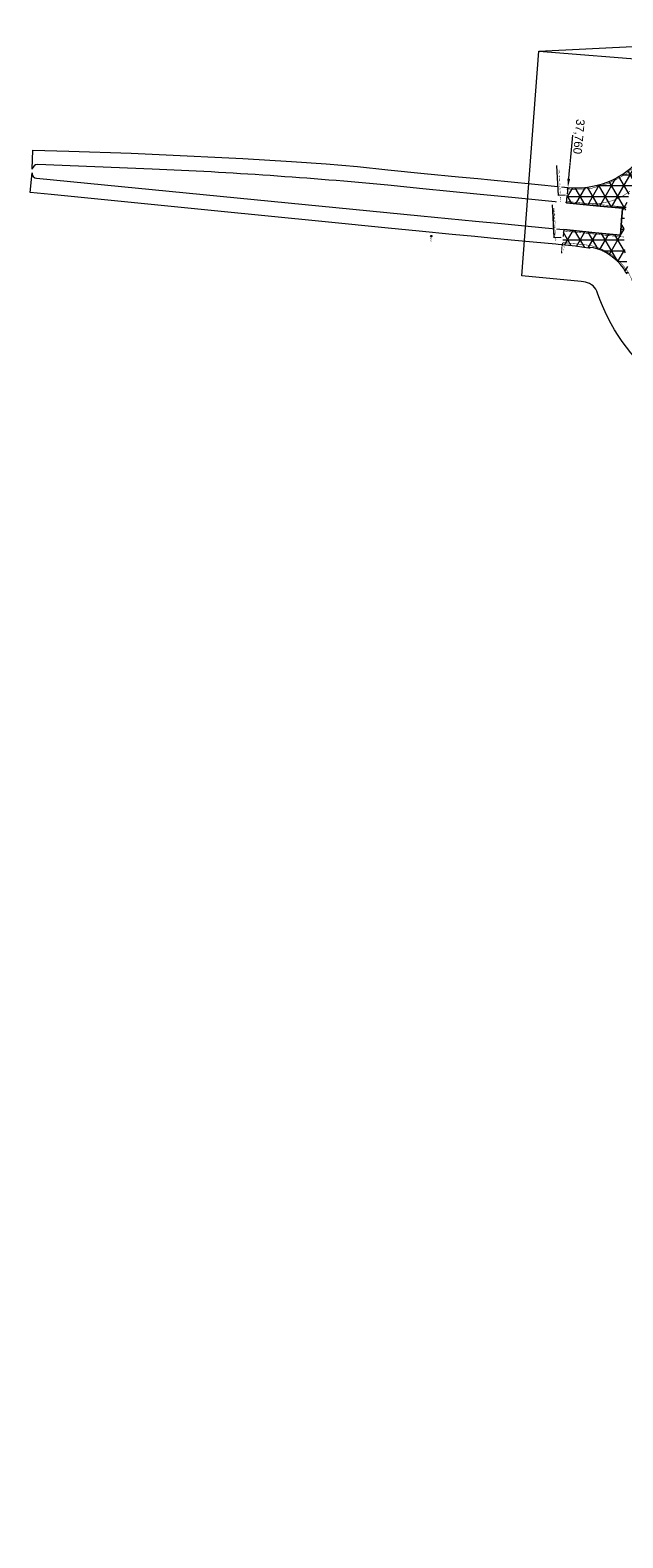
# Model space of a CAD drawing. Header units: metres. Extents: x 0 to 178216, y 0 to 407261.
# Tile 44 of 126: x 177024 to 177197, y 388428 to 388869. Entities that reach past the tile are written whole.
import ezdxf
from ezdxf import colors
from ezdxf.entities.mleader import LeaderData, LeaderLine
from ezdxf.enums import TextEntityAlignment as Align
from ezdxf.math import Vec2, Vec3

# ---------------------------------------------------------------- set-up
doc = ezdxf.new("R2010")
doc.units = ezdxf.units.M
doc.linetypes.add('VW-3-3_STREEP', pattern=[6, 3, -3])
doc.linetypes.add('XX-HIDDEN', pattern=[4, 2, -2])
doc.layers.get('0').update_dxf_attribs({"lineweight": 18})
for name, color, linetype, lineweight in [('B-WE-IE-MEUBILAIR_WEGMEUBILAIR-S', 8, 'Continuous', 18), ('B-WE-VH-VERHARDING_KANTVERHARDING-G', 50, 'Continuous', 18), ('Label_Puntobject', 8, 'Continuous', 18), ('N-WE-VH-MATERIAALGRENS-G', 7, 'XX-HIDDEN', 18), ('N-WE-VH-MATERIAALGRENS-G_1-200', 7, 'XX-HIDDEN', 18), ('N-WE-VH-VERHARDING_ASFALT-WEGVAK_2_ROTONDE', 7, 'Continuous', 18), ('N-WE-VW-MARKERING_LANGS_STREEP_33-G', 7, 'VW-3-3_STREEP', 18), ('N-WE-VW-MARKERING_LANGS_STREEP_33-G_1-200', 7, 'VW-3-3_STREEP', 18), ('N-WE-VW-MARKERING_LANGS_STREEP_DOORGETROKKEN_3X015-G', 7, 'Continuous', 18), ('X-XX-AL-HOOGTELABEL-T18', 10, 'Continuous', 18), ('X-XX-AL-WERKGRENS-G_OVERZICHTSKAART', 7, 'XX-WERKGRENS', 18)]:
    doc.layers.add(name, color=color, linetype=linetype, lineweight=lineweight)
doc.layers.add('X-XX-AL-HULPLIJN-G', color=210, linetype='Continuous', lineweight=18, plot=False)
doc.styles.add('Futurabook1-1000', font='LT.TTF', dxfattribs={"height": 2.5})
doc.linetypes.add('XX-WERKGRENS', pattern='A,0,[137,NLCS.SHX,S=0.1,R=0,X=-1.1,Y=-1.35],-6', length=6)

# ---------------------------------------------------------------- blocks, each defined once
blk = doc.blocks.new('SIE-WEG_PAAL_ALGEMEEN_TYPE_02-SO')
at = {"ltscale": 0.5}
h = blk.add_hatch(color=256, dxfattribs=at)
h.paths.add_polyline_path([(0, 0), (0.1875, 0, 0.41421356), (0, 0.1875)])
h.paths.add_polyline_path([(0, -0.1875), (0, 0), (-0.1875, 0, 0.41421356)])
for p, q in [((-0.1875, 0), (0.1875, 0)), ((0, -0.1875), (0, 0.1875))]:
    blk.add_line(p, q, dxfattribs=at)
blk.add_circle((0, 0), 0.1875, dxfattribs=at)

msp = doc.modelspace()

# ---------------------------------------------------------------- hatches: boundary and pattern name
at = {"layer": 'N-WE-VH-VERHARDING_ASFALT-WEGVAK_2_ROTONDE', "transparency": 33554687}
h = msp.add_hatch(dxfattribs=at)
h.set_pattern_fill('NET3', color=256)
h.paths.add_polyline_path([(177179.5422, 388810.337), (177179.094, 388805.8471), (177182.992, 388805.458), (177185.405, 388805.087), (177186.885, 388804.956), (177187.123, 388804.893), (177187.057, 388805.118), (177188.281, 388804.985), (177189.594, 388804.657), (177190.775, 388804.197), (177191.893, 388803.628), (177192.892, 388802.973), (177194.226, 388802.014), (177195.236, 388801.115), (177196.163, 388800.161), (177196.999, 388799.09), (177197.637, 388798.008), (177198.119, 388797.376), (177198.47, 388797.749), (177198.162, 388800.217), (177197.735, 388802.318), (177197.446, 388804.368), (177197.426, 388804.555), (177197.256, 388805.848), (177197.161, 388807.278), (177197.146, 388808.163), (177197.133, 388809.793), (177197.188, 388811.42), (177197.29, 388813), (177197.329, 388813.6), (177197.57, 388815.407), (177197.786, 388816.867), (177198.016, 388818.17), (177198.405, 388819.826), (177198.542, 388820.188), (177198.936, 388821.576), (177200.432, 388826.153), (177201.327, 388828.238), (177202.545, 388830.722), (177202.571, 388831.862), (177201.513, 388830.679), (177200.444, 388829.551), (177199.121, 388828.278), (177197.99, 388827.399), (177196.797, 388826.529), (177195.595, 388825.81), (177194.642, 388825.293), (177193.506, 388824.706), (177192.263, 388824.232), (177190.894, 388823.755), (177189.35, 388823.286), (177187.975, 388822.993), (177186.498, 388822.731), (177184.971, 388822.568), (177183.341, 388822.554), (177181.772, 388822.589), (177180.7745, 388822.6815), (177180.3185, 388818.1135), (177189.107, 388817.254), (177196.712, 388816.555), (177196.627, 388815.132), (177196.404, 388813.268), (177196.389, 388813.052), (177196.282, 388811.442), (177196.246, 388810.19), (177196.174, 388808.668), (177191.873, 388809.109), (177187.769, 388809.522), (177182.39, 388810.065)])

# ---------------------------------------------------------------- linework, layer by layer
at = {"layer": 'B-WE-VH-VERHARDING_KANTVERHARDING-G', "ltscale": 0.2, "flags": 128}
for points in [[(177180.7745, 388822.6815), (177181.772, 388822.589), (177183.341, 388822.554), (177184.971, 388822.568), (177186.498, 388822.731), (177187.975, 388822.993), (177189.35, 388823.286), (177190.894, 388823.755), (177192.263, 388824.232), (177193.506, 388824.706), (177194.642, 388825.293), (177195.595, 388825.81), (177196.797, 388826.529), (177197.99, 388827.399), (177199.121, 388828.278), (177200.444, 388829.551), (177201.513, 388830.679), (177202.571, 388831.862)], [(177180.7745, 388822.6815), (177181.772, 388822.589), (177183.341, 388822.554), (177184.971, 388822.568), (177186.498, 388822.731), (177187.975, 388822.993), (177189.35, 388823.286), (177190.894, 388823.755), (177192.263, 388824.232), (177193.506, 388824.706), (177194.642, 388825.293), (177195.595, 388825.81), (177196.797, 388826.529), (177197.99, 388827.399), (177199.121, 388828.278), (177200.444, 388829.551), (177201.513, 388830.679), (177202.571, 388831.862)], [(177179.5422, 388810.337), (177182.39, 388810.065), (177187.769, 388809.522), (177191.873, 388809.109), (177196.174, 388808.668), (177196.246, 388810.19), (177196.282, 388811.442), (177196.389, 388813.052), (177196.404, 388813.268), (177196.627, 388815.132), (177196.712, 388816.555), (177189.107, 388817.254), (177180.3185, 388818.1135)], [(177198.119, 388797.376), (177197.637, 388798.008), (177196.999, 388799.09), (177196.163, 388800.161), (177195.236, 388801.115), (177194.226, 388802.014), (177192.892, 388802.973), (177191.893, 388803.628), (177190.775, 388804.197), (177189.594, 388804.657), (177188.281, 388804.985), (177187.057, 388805.118), (177187.123, 388804.893), (177186.885, 388804.956), (177185.405, 388805.087), (177182.992, 388805.458), (177179.094, 388805.8471)], [(177198.119, 388797.376), (177197.637, 388798.008), (177196.999, 388799.09), (177196.163, 388800.161), (177195.236, 388801.115), (177194.226, 388802.014), (177192.892, 388802.973), (177191.893, 388803.628), (177190.775, 388804.197), (177189.594, 388804.657), (177188.281, 388804.985), (177187.057, 388805.118), (177187.123, 388804.893), (177186.885, 388804.956), (177185.405, 388805.087), (177182.992, 388805.458), (177179.094, 388805.8471)]]:
    msp.add_lwpolyline(points, dxfattribs=at)
at = {"layer": 'B-WE-VH-VERHARDING_KANTVERHARDING-G', "flags": 128}
msp.add_lwpolyline([(177180.3185, 388818.1135), (177189.107, 388817.254), (177196.712, 388816.555), (177196.627, 388815.132), (177196.404, 388813.268), (177196.389, 388813.052), (177196.282, 388811.442), (177196.246, 388810.19), (177196.174, 388808.668), (177191.873, 388809.109), (177187.769, 388809.522), (177182.39, 388810.065), (177179.5422, 388810.337)], dxfattribs=at)
at = {"layer": 'N-WE-VH-MATERIAALGRENS-G', "flags": 128}
for points in [[(177180.7745, 388822.6815), (177180.3185, 388818.1135)], [(177180.7745, 388822.6815), (177180.3185, 388818.1135)], [(177179.5422, 388810.337), (177179.094, 388805.8471)], [(177179.5422, 388810.337), (177179.094, 388805.8471)]]:
    msp.add_lwpolyline(points, dxfattribs=at)
at = {"layer": 'N-WE-VH-MATERIAALGRENS-G_1-200', "flags": 128}
for points in [[(177180.3185, 388818.1135), (177180.7424, 388822.6845)], [(177179.5422, 388810.337), (177179.094, 388805.8471)]]:
    msp.add_lwpolyline(points, dxfattribs=at)
at = {"layer": 'N-WE-VW-MARKERING_LANGS_STREEP_33-G', "const_width": 0.15, "flags": 128}
msp.add_lwpolyline([(177180.7281, 388822.2168), (177182.391, 388822.105), (177185.322, 388822.183), (177187.361, 388822.334), (177189.483, 388822.893), (177192.652, 388823.882), (177195.064, 388825.055), (177197.718, 388826.574), (177199.882, 388828.437), (177201.162, 388829.711), (177202.844, 388831.696), (177204.106, 388833.279), (177204.851, 388834.37), (177206.574, 388836.759), (177207.851, 388838.295), (177208.561, 388839.103), (177210.411, 388841.016), (177212.011, 388842.497), (177214.198, 388844.357), (177216.437, 388846.001), (177218.552, 388847.367), (177221.248, 388848.872), (177224.028, 388850.138), (177227.411, 388851.513), (177229.635, 388852.184), (177232.052, 388852.804), (177234.319, 388853.281), (177237.219, 388853.64), (177240.555, 388853.897), (177243.152, 388853.826), (177246.189, 388853.675), (177249.164, 388853.277), (177251.191, 388852.893), (177252.862, 388852.476), (177255.255, 388851.776), (177257.666, 388850.905), (177260.901, 388849.541), (177263.362, 388848.288), (177265.878, 388846.761), (177268.363, 388844.997), (177271.418, 388842.566), (177273.214, 388841.518), (177274.572, 388840.883), (177276.326, 388840.188), (177278.431, 388839.698), (177279.746, 388839.524), (177281.953, 388839.579), (177284.008, 388839.906), (177285.464, 388840.32), (177287.209, 388840.993), (177288.375, 388841.619)], dxfattribs=at)
msp.add_lwpolyline([(177179.1649, 388806.5572), (177179.783, 388806.499), (177185.656, 388805.907), (177187.223, 388805.714), (177188.512, 388805.392), (177190.204, 388804.79), (177191.193, 388804.369), (177192.594, 388803.637), (177193.636, 388802.946), (177195.909, 388800.979), (177196.933, 388799.813), (177197.713, 388798.861), (177198.47, 388797.749), (177199.238, 388796.136), (177200.682, 388792.09), (177201.808, 388789.702), (177202.673, 388788.065), (177203.712, 388786.3), (177204.798, 388784.511), (177205.866, 388782.975), (177207.921, 388780.488), (177208.959, 388779.279), (177210.083, 388778.124), (177211.866, 388776.502), (177213.116, 388775.316), (177214.875, 388773.928), (177217.248, 388772.17), (177219.028, 388771.065), (177221.186, 388769.917), (177222.929, 388769.001), (177225.34, 388767.996), (177228.184, 388767.026), (177229.226, 388766.662), (177231.266, 388766.15), (177234.163, 388765.235), (177236.796, 388764.218), (177238.086, 388763.519), (177240.135, 388762.373), (177242.515, 388760.65), (177244.694, 388758.568), (177246.503, 388756.372), (177248.109, 388753.892), (177249.419, 388751.166), (177250.307, 388748.534), (177251.097, 388745.625), (177251.983, 388742.126), (177253.258, 388737.617), (177254.449, 388733.534), (177256.206, 388727.712), (177258.118, 388722.162), (177259.164, 388719.231), (177260.164, 388716.444), (177262.362, 388710.89), (177263.685, 388707.636), (177265.977, 388702.325), (177268.598, 388696.786), (177271.355, 388691.285), (177274.463, 388685.432), (177277.344, 388680.187), (177280.192, 388675.264), (177283.246, 388670.202), (177288.0933, 388662.5867, 0.01211225), (177288.6331, 388661.7822), (177295.4266, 388652.1708), (177296.973, 388650.0488), (177297.7851, 388648.934), (177299.5153, 388646.6627), (177305.1043, 388639.6011), (177311.7518, 388631.7035), (177316.3992, 388626.4176), (177319.9353, 388622.5576), (177323.0848, 388619.1195), (177329.563, 388612.4466), (177335.7138, 388606.4604), (177340.0676, 388602.1922), (177346.2437, 388596.4719), (177352.6175, 388590.6547), (177356.3034, 388587.3519), (177361.7529, 388582.396), (177370.4534, 388574.5348), (177378.3017, 388567.4456), (177383.1124, 388563.0982), (177389.3078, 388557.3218), (177392.9228, 388553.964), (177394.7243, 388552.2897), (177400.7278, 388546.4429), (177408.1478, 388538.9189), (177419.5449, 388526.4108), (177424.2924, 388520.8218), (177428.9308, 388515.1122), (177432.5478, 388510.4823), (177435.1682, 388506.946), (177438.4451, 388502.388), (177442.5509, 388496.3708), (177445.1279, 388492.4826), (177447.7228, 388488.3686), (177450.4357, 388483.9233), (177453.1568, 388479.3306), (177456.2263, 388473.9161), (177458.8287, 388469.1765), (177461.764, 388463.6258), (177464.6105, 388458.2523), (177469.5131, 388448.5387), (177473.9736, 388439.3408), (177474.9994, 388437.1612), (177480.9395, 388424.5331), (177487.2748, 388410.9719), (177493.5458, 388397.4891), (177498.259, 388387.3379), (177499.9208, 388383.7573), (177506.8417, 388368.8821), (177512.6121, 388356.5683), (177519.4859, 388341.7601), (177527.4156, 388324.6667), (177533.3958, 388311.7572), (177536.7426, 388304.5892), (177540.7596, 388295.9874), (177546.2325, 388284.2128), (177552.138, 388271.5239), (177557.9531, 388258.9674), (177562.3776, 388249.5084), (177566.9247, 388239.7094), (177572.5406, 388227.6296), (177573.5326, 388225.4956), (177576.7469, 388218.5646)], format="xyb", dxfattribs=at)
at = {"layer": 'N-WE-VW-MARKERING_LANGS_STREEP_33-G_1-200', "ltscale": 5, "const_width": 0.15, "flags": 128}
msp.add_lwpolyline([(177180.7281, 388822.2168), (177182.391, 388822.105), (177185.322, 388822.183), (177187.361, 388822.334), (177189.483, 388822.893), (177192.652, 388823.882), (177195.064, 388825.055), (177197.718, 388826.574), (177199.882, 388828.437), (177201.162, 388829.711), (177202.844, 388831.696), (177204.106, 388833.279), (177204.851, 388834.37), (177206.574, 388836.759), (177207.851, 388838.295), (177208.561, 388839.103), (177210.411, 388841.016), (177212.011, 388842.497), (177214.198, 388844.357), (177216.437, 388846.001), (177218.552, 388847.367), (177221.248, 388848.872), (177224.028, 388850.138), (177227.411, 388851.513), (177229.635, 388852.184), (177232.052, 388852.804), (177234.319, 388853.281), (177237.219, 388853.64), (177240.555, 388853.897), (177243.152, 388853.826), (177246.189, 388853.675), (177249.164, 388853.277), (177251.191, 388852.893), (177252.862, 388852.476), (177255.255, 388851.776), (177257.666, 388850.905), (177260.901, 388849.541), (177263.362, 388848.288), (177265.878, 388846.761), (177268.363, 388844.997), (177271.418, 388842.566), (177273.214, 388841.518), (177274.572, 388840.883), (177276.326, 388840.188), (177278.431, 388839.698), (177279.746, 388839.524), (177281.953, 388839.579), (177284.008, 388839.906), (177285.464, 388840.32), (177287.209, 388840.993), (177288.375, 388841.619)], dxfattribs=at)
msp.add_lwpolyline([(177179.1649, 388806.5572), (177179.783, 388806.499), (177185.656, 388805.907), (177187.223, 388805.714), (177188.512, 388805.392), (177190.204, 388804.79), (177191.193, 388804.369), (177192.594, 388803.637), (177193.636, 388802.946), (177195.909, 388800.979), (177196.933, 388799.813), (177197.713, 388798.861), (177198.47, 388797.749), (177199.238, 388796.136), (177200.682, 388792.09), (177201.808, 388789.702), (177202.673, 388788.065), (177203.712, 388786.3), (177204.798, 388784.511), (177205.866, 388782.975), (177207.921, 388780.488), (177208.959, 388779.279), (177210.083, 388778.124), (177211.866, 388776.502), (177213.116, 388775.316), (177214.875, 388773.928), (177217.248, 388772.17), (177219.028, 388771.065), (177221.186, 388769.917), (177222.929, 388769.001), (177225.34, 388767.996), (177228.184, 388767.026), (177229.226, 388766.662), (177231.266, 388766.15), (177234.163, 388765.235), (177236.796, 388764.218), (177238.086, 388763.519), (177240.135, 388762.373), (177242.515, 388760.65), (177244.694, 388758.568), (177246.503, 388756.372), (177248.109, 388753.892), (177249.419, 388751.166), (177250.307, 388748.534), (177251.097, 388745.625), (177251.983, 388742.126), (177253.258, 388737.617), (177254.449, 388733.534), (177256.206, 388727.712), (177258.118, 388722.162), (177259.164, 388719.231), (177260.164, 388716.444), (177262.362, 388710.89), (177263.685, 388707.636), (177265.977, 388702.325), (177268.598, 388696.786), (177271.355, 388691.285), (177274.463, 388685.432), (177277.344, 388680.187), (177280.192, 388675.264), (177283.246, 388670.202), (177288.0933, 388662.5867, 0.01211225), (177288.6331, 388661.7822), (177295.4266, 388652.1708), (177296.973, 388650.0488), (177297.7851, 388648.934), (177299.5153, 388646.6627), (177305.1043, 388639.6011), (177311.7518, 388631.7035), (177316.3992, 388626.4176), (177319.9353, 388622.5576), (177323.0848, 388619.1195), (177329.563, 388612.4466), (177335.7138, 388606.4604), (177340.0676, 388602.1922), (177346.2437, 388596.4719), (177352.6175, 388590.6547), (177356.3034, 388587.3519), (177361.7529, 388582.396), (177370.4534, 388574.5348), (177378.3017, 388567.4456), (177383.1124, 388563.0982), (177389.3078, 388557.3218), (177392.9228, 388553.964), (177394.7243, 388552.2897), (177400.7278, 388546.4429), (177408.1478, 388538.9189), (177419.5449, 388526.4108), (177424.2924, 388520.8218), (177428.9308, 388515.1122), (177432.5478, 388510.4823), (177435.1682, 388506.946), (177438.4451, 388502.388), (177442.5509, 388496.3708), (177445.1279, 388492.4826), (177447.7228, 388488.3686), (177450.4357, 388483.9233), (177453.1568, 388479.3306), (177456.2263, 388473.9161), (177458.8287, 388469.1765), (177461.764, 388463.6258), (177464.6105, 388458.2523), (177469.5131, 388448.5387), (177473.9736, 388439.3408), (177474.9994, 388437.1612), (177480.9395, 388424.5331), (177487.2748, 388410.9719), (177493.5458, 388397.4891), (177498.259, 388387.3379), (177499.9208, 388383.7573), (177506.8417, 388368.8821), (177512.6121, 388356.5683), (177519.4859, 388341.7601), (177527.4156, 388324.6667), (177533.3958, 388311.7572), (177536.7426, 388304.5892), (177540.7596, 388295.9874), (177546.2325, 388284.2128), (177552.138, 388271.5239), (177557.9531, 388258.9674), (177562.3776, 388249.5084), (177566.9247, 388239.7094), (177572.5406, 388227.6296), (177573.5326, 388225.4956), (177576.7469, 388218.5646)], format="xyb", dxfattribs=at)
at = {"layer": 'N-WE-VW-MARKERING_LANGS_STREEP_DOORGETROKKEN_3X015-G', "const_width": 0.15, "flags": 128}
for points in [[(177187.237, 388817.9), (177188.567, 388817.905), (177189.66, 388817.978), (177190.491, 388818.053), (177192.452, 388818.476), (177193.74, 388818.786), (177195.607, 388819.54), (177196.421, 388819.966), (177197.697, 388820.724), (177198.936, 388821.576)], [(177180.427, 388818.564), (177180.3641, 388818.5702)], [(177187.237, 388817.9), (177180.427, 388818.564)], [(177197.786, 388816.867), (177194.721, 388817.199), (177187.237, 388817.9)], [(177179.5, 388809.914), (177187.991, 388809.083)], [(177187.991, 388809.083), (177190.551, 388808.791)], [(177197.146, 388808.163), (177190.551, 388808.791)]]:
    msp.add_lwpolyline(points, dxfattribs=at)
at = {"layer": 'X-XX-AL-HULPLIJN-G', "flags": 128}
msp.add_lwpolyline([(177172.22, 388862.44), (177295.821, 388868.625)], dxfattribs=at)
msp.add_lwpolyline([(177196.999, 388799.09), (177196.163, 388800.161), (177195.236, 388801.115), (177194.226, 388802.014), (177192.892, 388802.973), (177191.893, 388803.628), (177190.775, 388804.197), (177189.594, 388804.657), (177188.281, 388804.985), (177187.057, 388805.118), (177187.123, 388804.893), (177186.885, 388804.956), (177185.405, 388805.087), (177182.992, 388805.458), (177177.9398, 388805.9623), (177177.232, 388806.033), (177170.596, 388806.683), (177164.134, 388807.285), (177158.096, 388807.871), (177153.558, 388808.331), (177146.914, 388808.938), (177137.344, 388809.878), (177128.201, 388810.777), (177109.828, 388812.633), (177077.511, 388815.816), (177053.154, 388818.275), (177029.781, 388820.548), (177023.6159, 388821.1396), (177024.169, 388826.904, 0.39685524), (177025.48, 388825.322), (177137.738, 388814.335), (177153.783, 388812.837), (177161.34, 388812.1), (177169.16, 388811.3), (177176.14, 388810.662), (177178.4255, 388810.4437), (177182.39, 388810.065), (177187.769, 388809.522), (177191.873, 388809.109), (177196.174, 388808.668), (177196.246, 388810.19), (177196.282, 388811.442), (177196.389, 388813.052), (177196.404, 388813.268), (177196.627, 388815.132), (177196.712, 388816.555), (177189.107, 388817.254), (177179.268, 388818.2163), (177178.974, 388818.245), (177165.355, 388819.576), (177154.178, 388820.73), (177138.341, 388822.294), (177128.131, 388823.312, 0.012585), (177059.242, 388828.037), (177025.775, 388829.336, 0.3930409), (177024.251, 388827.972), (177024.3808, 388833.5352), (177034.888, 388833.29), (177053.102, 388832.656), (177061.336, 388832.328), (177085.787, 388831.153), (177099.954, 388830.247), (177110.16, 388829.514), (177119.322, 388828.748), (177128.152, 388827.841), (177138.774, 388826.77), (177148.79, 388825.761), (177154.406, 388825.288), (177158.221, 388824.901), (177170.151, 388823.693), (177179.7621, 388822.7754), (177179.777, 388822.774), (177181.772, 388822.589), (177183.341, 388822.554), (177184.971, 388822.568), (177186.498, 388822.731), (177187.975, 388822.993), (177189.35, 388823.286), (177190.894, 388823.755), (177192.263, 388824.232), (177193.506, 388824.706), (177194.642, 388825.293), (177195.595, 388825.81), (177196.797, 388826.529), (177197.99, 388827.399)], format="xyb", dxfattribs=at)
at = {"layer": 'X-XX-AL-WERKGRENS-G_OVERZICHTSKAART', "flags": 128}
msp.add_lwpolyline([(178172.1025, 385210.5049), (178166.509, 385224.87), (178149.25, 385271.913), (178132.535, 385319.672), (178130.724, 385324.955), (178116.338, 385366.929), (178100.174, 385414.242), (178093.761, 385433.425), (178087.05, 385452.263), (178072.16, 385493.198), (178069.835, 385499.59), (178053.221, 385546.912), (178038.733, 385595.279), (178038.537, 385596.014), (178033.357, 385615.147), (178022.085, 385656.779), (178022.178, 385656.784), (178026.805, 385656.986), (178008.366, 385707.451), (177999.603, 385740.763), (177987.159, 385789.348), (177975.157, 385838.187), (177962.405, 385886.769), (177950.92, 385931.432), (177949.894, 385935.42), (177942.769, 385968.842), (177939.447, 385984.428), (177929.448, 386025.753), (177927.206, 386035.021), (177917.325, 386077.461), (177915.796, 386084.029), (177915.109, 386087.764), (177906.687, 386133.518), (177898.282, 386183.152), (177890.221, 386232.794), (177882.709, 386282.605), (177874.46, 386334.31), (177865.9, 386382.04), (177858.4, 386432.24), (177850.83, 386482.65), (177845.15, 386532.73), (177837.854, 386584), (177823.475, 386624.835), (177824.359, 386630.643), (177824.999, 386634.852), (177827.03, 386648.205), (177828.524, 386658.027), (177828.364, 386666.141), (177826.764, 386747.025), (177827.336, 386806.59), (177827.158, 386815.456), (177826.8946, 386828.5891), (177825.455, 386900.361), (177825.3801, 386904.2765), (177825.376, 386904.277), (177801.986, 386907.055), (177742.337, 386914.14), (177694.734, 386920.342), (177695.545, 386926.754), (177687.988, 386927.238), (177687.777, 386927.448), (177687.51, 386927.58), (177678.88, 386927.62), (177677.91, 386927.35), (177672.01, 386927.63), (177669.24, 386927.64), (177661.69, 386928.19), (177659.6, 386928.61), (177654.212, 386928.964), (177656.97, 386955.673), (177658.02, 386965.84), (177659.37, 386978.84), (177659.8, 386982.9), (177660.62, 386987), (177660.727, 386989.217), (177660.77, 386991.27), (177660.773, 386993.038), (177663.02, 386992.78), (177663.4729, 386993.9704), (177663.2654, 386994.0013), (177669.0444, 387032.8731), (177670.6435, 387042.7499), (177672, 387055.08), (177676.99, 387074.53), (177684.12, 387094.06), (177693.82, 387114.23), (177704.73, 387132.3), (177718.19, 387150.18), (177748.17, 387184.69), (177750, 387187.25), (177750, 387191.372), (177754.546, 387197.141), (177758.931, 387203.79), (177763.27, 387210.47), (177769.305, 387219.91), (177775.27, 387229.395), (177777.99, 387234.07), (177782.385, 387242.429), (177786.574, 387250.893), (177789.972, 387258.24), (177793.16, 387265.68), (177795.704, 387272.073), (177798.095, 387278.524), (177802.785, 387291.89), (177807.32, 387305.31), (177811.417, 387317.977), (177814.7883, 387328.9441), (177815.329, 387330.703), (177816.83, 387337.07), (177817.947, 387346.605), (177818.611, 387359.607), (177818.766, 387364.673), (177819.01, 387372.62), (177819.062, 387379.378), (177818.942, 387386.135), (177818.627, 387393.647), (177818.14, 387401.15), (177816.69, 387414.14), (177813.25, 387440.72), (177810.19, 387459.99), (177808.935, 387470.53), (177808.041, 387478.038), (177807.643, 387481.383), (177807.14, 387485.61), (177806.74, 387488.11), (177805.98, 387493.21), (177801.5, 387519.28), (177792.4, 387564.26), (177783.78, 387602.92), (177775.1, 387647.25), (177761.87, 387700.5), (177758.795, 387711.716), (177755.632, 387722.907), (177752.36, 387734.146), (177749, 387745.36), (177746.529, 387753.372), (177743.994, 387761.363), (177739.614, 387774.867), (177735.17, 387788.35), (177732.317, 387796.829), (177729.401, 387805.286), (177724.889, 387818.304), (177723.261, 387823.213), (177720.464, 387831.651), (177718.225, 387837.911), (177716.581, 387842.888), (177714.95, 387847.87), (177711.917, 387856.226), (177709.92, 387861.6), (177707.077, 387869.108), (177699.766, 387888.245), (177695.34, 387899.89), (177692.01, 387908.746), (177688.726, 387917.618), (177686.881, 387922.537), (177684.97, 387927.43), (177682.679, 387933.024), (177680.283, 387938.573), (177679.692, 387939.764), (177679, 387940.9), (177677.683, 387943.131), (177667.016, 387941.49), (177665.939, 387946.751), (177663.87, 387956.191), (177661.021, 387964.444), (177659.02, 387970.43), (177653.03, 387984.894), (177624.563, 388048.917), (177598.407, 388104.619), (177589.629, 388123.54), (177572.257, 388161.349), (177553.619, 388200.837), (177544.563, 388219.3075), (177532.054, 388251.71), (177524.315, 388271.105), (177509.283, 388308.953), (177501.963, 388328.052), (177496.133, 388343.231), (177491.007, 388356.547), (177482.954, 388377.433), (177481.873, 388380.258), (177474.832, 388398.656), (177461.979, 388430.519), (177461.68, 388431.26), (177452.343, 388450.736), (177441.21, 388473.96), (177433.987, 388488.414), (177428.456, 388497.981), (177424.522, 388504.996), (177420.547, 388511.975), (177418.47, 388515.399), (177417.349, 388517.131), (177414.947, 388520.502), (177412.36, 388523.731), (177409.411, 388527.071), (177406.285, 388530.241), (177404.633, 388531.746), (177384.471, 388551.571), (177361.906, 388572.07), (177340.247, 388591.481), (177329.583, 388601.89), (177315.216, 388616.368), (177304.298, 388628.773), (177296.867, 388637.5), (177292.034, 388643.679), (177277.366, 388664.231), (177268.563, 388679.3), (177260.607, 388694.757), (177255.931, 388706.022), (177250.05, 388721.844), (177244.196, 388740.999), (177243.818, 388742.411), (177242.984, 388745.19), (177242.484, 388746.524), (177241.894, 388747.819), (177241.286, 388748.95), (177240.615, 388750.052), (177239.875, 388751.1), (177239.061, 388752.075), (177238.167, 388752.961), (177237.756, 388753.29), (177228.345, 388756.001), (177226.395, 388756.51), (177224.465, 388757.091), (177222.557, 388757.741), (177220.674, 388758.462), (177218.819, 388759.25), (177216.994, 388760.106), (177215.202, 388761.028), (177213.391, 388762.076), (177211.62, 388763.191), (177209.891, 388764.372), (177208.208, 388765.615), (177206.572, 388766.921), (177204.986, 388768.286), (177203.452, 388769.71), (177201.972, 388771.189), (177200.548, 388772.723), (177199.181, 388774.308), (177197.875, 388775.943), (177196.631, 388777.626), (177195.45, 388779.354), (177194.406, 388781.035), (177193.423, 388782.752), (177192.501, 388784.503), (177191.643, 388786.285), (177190.848, 388788.097), (177190.118, 388789.936), (177189.454, 388791.8), (177189.219, 388792.375), (177188.911, 388792.916), (177188.538, 388793.413), (177188.103, 388793.858), (177187.616, 388794.243), (177187.083, 388794.563), (177186.513, 388794.812), (177185.916, 388794.987), (177185.302, 388795.083), (177184.677, 388795.141), (177167.332, 388796.857), (177167.332, 388796.857), (177172.22, 388862.44), (177214.36, 388859.13), (177222.38, 388859.49), (177225.69, 388859.14), (177229.32, 388858.74), (177243.69, 388859.26), (177252.7, 388859.74), (177260.24, 388860.1), (177262.48, 388860.23), (177262.03, 388864.63), (177277.72, 388866.5), (177295.821, 388868.625), (177316.7405, 388826.49), (177301.666, 388820.122), (177300.059, 388818.919), (177298.184, 388816.69), (177296.398, 388813.635), (177296.138, 388813.113), (177295.764, 388812.168), (177295.465, 388811.208), (177295.051, 388809.18), (177294.712, 388807.109), (177294.255, 388804.195), (177293.81, 388801.266), (177293.529, 388799.795), (177292.959, 388797.486), (177291.937, 388794.085), (177290.243, 388789.015), (177289.73, 388787.758), (177288.473, 388785.076), (177287.079, 388782.466), (177286.334, 388781.179), (177285.084, 388779.207), (177283.715, 388777.312), (177282.978, 388776.387), (177281.188, 388774.412), (177278.422, 388771.575), (177275.321, 388768.135), (177274.546, 388767.266), (177272.847, 388765.437), (177272.515, 388764.984), (177272.176, 388764.34), (177271.949, 388763.636), (177271.88, 388763.293), (177271.803, 388762.456), (177271.845, 388761.619), (177271.913, 388761.216), (177273.021, 388755.991), (177277.361, 388738.752), (177284.024, 388712.389), (177287.21, 388700.369), (177289.937, 388692.958), (177293.07, 388684.93), (177296.504, 388677.678), (177301.309, 388669.022), (177306.055, 388661.773), (177311.875, 388653.867), (177319.8687, 388645.2663), (177326.3921, 388638.6237), (177344.4155, 388622.3565), (177346.583, 388624.912), (177347.037, 388624.984), (177358.175, 388614.973), (177368.416, 388605.821), (177387.078, 388589.83), (177404.026, 388574.082), (177404.132, 388573.994), (177408.067, 388570.52), (177412.168, 388566.689), (177417.372, 388561.714), (177418.293, 388560.796), (177420.398, 388558.7), (177426.506, 388552.378), (177432.452, 388545.904), (177435.931, 388541.916), (177439.305, 388537.84), (177446.435, 388528.885), (177453.457, 388519.844), (177460.179, 388510.958), (177466.783, 388501.984), (177469.012, 388498.784), (177471.116, 388495.502), (177475.115, 388488.751), (177478.893, 388481.874), (177483.457, 388472.969), (177486.151, 388467.367), (177487.79, 388463.958), (177491.839, 388455.615), (177496.998, 388445.069), (177501.129, 388436.691), (177503.325, 388432.207), (177505.482, 388427.704), (177510.038, 388417.983), (177518.886, 388398.685), (177519.499, 388397.378), (177523.342, 388389.184), (177528.037, 388379.366), (177532.796, 388369.578), (177539.131, 388356.573), (177545.401, 388343.536), (177550.452, 388332.927), (177555.776, 388321.669), (177559.43, 388313.876), (177563.054, 388306.07), (177566.541, 388298.476), (177569.995, 388290.868), (177573.873, 388282.227), (177577.713, 388273.581), (177601.301, 388222.985), (177601.301, 388222.985), (177603.62, 388223.61), (177603.76, 388223.07), (177604.021, 388222.212), (177605.4, 388217.7), (177605.54, 388217.11), (177604.591, 388216.781), (177608.82, 388206.48), (177612.957, 388197.147), (177617.927, 388186.6), (177623.057, 388175.517), (177627.931, 388165.794), (177631.945, 388157.748), (177635.661, 388149.255), (177639.487, 388142.064), (177647.126, 388126.596), (177671.375, 388072.878), (177676.206, 388062.236), (177681.001, 388051.578), (177686.077, 388040.198), (177687.849, 388036.191), (177691.118, 388028.802), (177695.859, 388017.986), (177700.566, 388007.154), (177705.071, 387996.693), (177709.54, 387986.215), (177711.775, 387980.87), (177713.951, 387975.501), (177714.889, 387972.803), (177715.309, 387971.097), (177715.916, 387966.289), (177716.383, 387963.235), (177717.525, 387956.696), (177718.968, 387949.078), (177720.3, 387945.162), (177721.845, 387941.326), (177724.669, 387934.629), (177727.337, 387927.868), (177730.837, 387918.569), (177736.919, 387902.011), (177739.656, 387894.81), (177742.601, 387887.258), (177745.596, 387879.726), (177748.504, 387872.554), (177751.475, 387865.365), (177764.017, 387826.956), (177766.771, 387818.522), (177767.016, 387817.774), (177779.268, 387779.358), (177792.029, 387736.954), (177803.738, 387697.918), (177814.7, 387663.4), (177833.423, 387599.039), (177854.228, 387513.661), (177861.146, 387495.912), (177865.166, 387483.834), (177866.22, 387480.67), (177866.51, 387473.14), (177850.317, 387472.288), (177851.64, 387465.36), (177859.3692, 387458.6696), (177865.6619, 387428.9408), (177871.1924, 387402.0154), (177876.799, 387377.5155), (177880.271, 387355.988), (177884.918, 387340.14), (177885.4663, 387338.4332), (177889.35, 387326.345), (177895.386, 387312.234), (177901.317, 387299.266), (177906.458, 387289.06), (177911.972, 387279.051), (177914.909, 387274.161), (177918.272, 387268.885), (177921.756, 387263.684), (177925.35, 387258.555), (177929.037, 387253.492), (177932.803, 387248.491), (177935.484, 387245.125), (177938.272, 387241.845), (177944.051, 387235.427), (177946.967, 387232.241), (177953.867, 387224.768), (177960.88, 387217.403), (177964.418, 387213.784), (177985.711, 387195.707), (178010.416, 387175.364), (178023.139, 387163.259), (178026.608, 387159.598), (178029.964, 387155.84), (178030.003, 387155.793), (178031.597, 387153.919), (178036.656, 387147.802), (178041.574, 387141.568), (178043.946, 387138.376), (178048.781, 387131.536), (178053.362, 387124.519), (178055.513, 387120.917), (178057.895, 387116.657), (178059.1705, 387114.2452), (178060.177, 387112.342), (178062.37, 387107.983), (178064.482, 387103.584), (178066.527, 387099.155), (178069.853, 387091.512), (178072.846, 387083.728), (178074.169, 387079.768), (178075.658, 387074.806), (178077.023, 387069.81), (178078.28, 387064.785), (178079.444, 387059.739), (178080.531, 387054.679), (178081.873, 387048.036), (178083.13, 387041.375), (178084.298, 387034.699), (178085.367, 387028.004), (178086.184, 387022.327), (178086.333, 387021.294), (178087.268, 387013.59), (178087.734, 387005.838), (178087.668, 387001.945), (178087.238, 386996.16), (178086.572, 386990.403), (178085.753, 386984.666), (178083.979, 386973.226), (178083.558, 386970.737), (178082.543, 386965.807), (178081.559, 386960.888), (178080.924, 386956.97), (178080.952, 386956.064), (178081.063, 386955.521), (178081.265, 386955), (178081.909, 386953.941), (178082.291, 386953.451), (178074.874, 386882.3343), (178063.458, 386883.571), (178063.312, 386883.311), (178063.139, 386882.917), (178062.651, 386881.26), (178062.134, 386874.909), (178062.17, 386874.381), (178047.863, 386876.655), (178047.905, 386876.739), (178048.051, 386877.161), (178048.239, 386877.937), (178048.335, 386878.732), (178048.35, 386879.131), (178048.322, 386880.027), (178048.202, 386880.916), (178048.103, 386881.352), (178047.817, 386882.23), (178047.434, 386883.073), (178047.209, 386883.476), (178046.665, 386884.305), (178046.035, 386885.07), (178045.686, 386885.42), (178045.468, 386885.59), (178008.135, 386890.134), (177990.889, 386892.394), (177986.578, 386892.944), (177962.749, 386895.894), (177952.223, 386897.199), (177949.593, 386897.628), (177944.857, 386898.524), (177936.05, 386900.361), (177933.142, 386901.009), (177932.4569, 386901.1517), (177932.4, 386883.39), (177932.396, 386883.3846), (177932.361, 386872.459), (177932.116, 386796.216), (177932.093, 386788.934), (177931.433, 386723.945), (177930.484, 386630.535), (177930.993, 386626.973), (177931.942, 386620.336), (177934.66, 386601.333), (177935.597, 386594.783), (177938.866, 386538.383), (177940.816, 386505.116), (177929.546, 386507.573), (177930.806, 386488.394), (177934.279, 386439.294), (177935.718, 386389.466), (177939.768, 386340.075), (177945.937, 386290.667), (177952.652, 386241.337), (177960.655, 386192.068), (177969.097, 386143.067), (177974.028, 386107.444), (177974.0293, 386107.4399), (177975.91, 386093.84), (177980.749, 386061.926), (177983.419, 386044.311), (177992.225, 385995.682), (178001.711, 385946.835), (178013.695, 385898.195), (178022.872, 385849.562), (178034.747, 385801.122), (178046.986, 385752.964), (178060.321, 385704.647), (178073.437, 385659.021), (178094.419, 385584.771), (178092.191, 385585.879), (178096.459, 385567.208), (178097.827, 385561.225), (178101.659, 385559.151), (178113.385, 385514.957), (178113.845, 385513.225), (178129.049, 385465.948), (178135.104, 385447.011), (178141.068, 385428.064), (178150.484, 385402.008), (178157.991, 385381.233), (178174.564, 385334.282), (178181.913, 385313.996), (178191.531, 385287.446), (178208.877, 385240.921), (178214.2558, 385226.9185)], close=True, dxfattribs=at)

# ---------------------------------------------------------------- block references
at = {"layer": 'B-WE-IE-MEUBILAIR_WEGMEUBILAIR-S'}
msp.add_blockref('SIE-WEG_PAAL_ALGEMEEN_TYPE_02-SO', (177140.839, 388808.446), dxfattribs=at)

# ---------------------------------------------------------------- texts
at = {"layer": 'Label_Puntobject', "lineweight": 18, "style": 'Futurabook1-1000'}
msp.add_text('37.8', height=0.5, rotation=264.39, dxfattribs=at).set_placement((177140.3377, 388807.5326), align=Align.BOTTOM_CENTER)

# ---------------------------------------------------------------- next in the draw order: leaders
at = {"layer": 'X-XX-AL-HOOGTELABEL-T18'}
ml = msp.add_multileader_mtext('Standard', dxfattribs=at)
ml.set_content('markering aansluiten op bestaande situatie', color=256, style='Futurabook1-1000')
ml.set_leader_properties(color=256, linetype='ByLayer', lineweight=-1)
ml.build(insert=Vec2(0, 0))
ml.multileader.update_dxf_attribs({"leader_type": 0, "text_left_attachment_type": 4, "text_right_attachment_type": 4, "dogleg_length": 0.36, "arrow_head_size": 0.36})
ctx = ml.context
ctx.base_point, ctx.char_height, ctx.arrow_head_size, ctx.landing_gap_size, ctx.plane_origin, ctx.plane_x_axis, ctx.plane_y_axis = Vec3(177177.892, 388828.086), 0.36, 0.36, 0.18, Vec3(177034.1885, 389049.2556), Vec3(0.04539528, -0.9989691), Vec3(0.9989691, 0.04539528)
ctx.left_attachment, ctx.right_attachment = 4, 4
notes = []
notes.append((ctx, [(1, (1, 1, 0), (177178.308, 388818.9309), (-0.04539528, 0.9989691), 0.36, [(0, [(177178.5004, 388820.2622)], 0, [])])]))
ctx.mtext.insert, ctx.mtext.text_direction, ctx.mtext.rotation, ctx.mtext.flow_direction = Vec3(177178.3959, 388827.9287), Vec3(0.04539528, -0.9989691), 4.75779986, 5
ctx.mtext.has_bg_fill, ctx.mtext.bg_color, ctx.mtext.bg_scale_factor, ctx.mtext.bg_transparency, ctx.mtext.use_window_bg_color = 1, -1027028792, 1.5, 0, 1
for ctx, leaders in notes:
    for number, flags, end, landing, length, lines in leaders:
        leader = LeaderData()
        leader.index, (leader.has_last_leader_line, leader.has_dogleg_vector, leader.attachment_direction) = number, flags
        leader.last_leader_point, leader.dogleg_vector, leader.dogleg_length = Vec3(end), Vec3(landing), length
        for number, points, colour, breaks in lines:
            line = LeaderLine()
            line.index, line.vertices, line.color, line.breaks = number, Vec3.list(points), colors.encode_raw_color(colour), breaks
            leader.lines.append(line)
        ctx.leaders.append(leader)

# ---------------------------------------------------------------- next in the draw order: leaders
ml = msp.add_multileader_mtext('Standard', dxfattribs=at)
ml.set_content('', color=7, style='Futurabook1-1000')
ml.set_leader_properties(color=256, lineweight=-1)
ml.build(insert=Vec2(0, 0))
ml.multileader.update_dxf_attribs({"text_left_attachment_type": 5, "text_right_attachment_type": 5, "dogleg_length": 2.5, "arrow_head_size": 0.5})
ctx = ml.context
ctx.base_point, ctx.char_height, ctx.arrow_head_size, ctx.landing_gap_size, ctx.plane_origin, ctx.plane_x_axis, ctx.plane_y_axis = Vec3(177177.4575, 388830.8435), 2.5, 0.5, 1.8, Vec3(177175.3819, 388818.5809), Vec3(0.05034028, -0.99873212), Vec3(0.99873212, 0.05034028)
ctx.left_attachment, ctx.right_attachment = 5, 5
notes = []
notes.append((ctx, [(0, (1, 1, 0), (177177.9906, 388820.2676), (-0.05034028, 0.99873212), 6.9893, [(0, [(177180.4687, 388820.4031)], 0, [])])]))
ctx.mtext.insert, ctx.mtext.text_direction, ctx.mtext.rotation, ctx.mtext.flow_direction = Vec3(177180.045, 388829.1716), Vec3(0.05034028, -0.99873212), 4.76275054, 5
ctx.mtext.has_bg_fill, ctx.mtext.bg_color, ctx.mtext.bg_scale_factor, ctx.mtext.bg_transparency, ctx.mtext.use_window_bg_color = 1, -1027028792, 1.5, 0, 1
ml = msp.add_multileader_mtext('Standard', dxfattribs=at)
ml.set_content('markering aansluiten op bestaande situatie', color=256, style='Futurabook1-1000')
ml.set_leader_properties(color=256, linetype='ByLayer', lineweight=-1)
ml.build(insert=Vec2(0, 0))
ml.multileader.update_dxf_attribs({"leader_type": 0, "text_left_attachment_type": 4, "text_right_attachment_type": 4, "dogleg_length": 0.36, "arrow_head_size": 0.36})
ctx = ml.context
ctx.base_point, ctx.char_height, ctx.arrow_head_size, ctx.landing_gap_size, ctx.plane_origin, ctx.plane_x_axis, ctx.plane_y_axis = Vec3(177176.4685, 388816.6259), 0.36, 0.36, 0.18, Vec3(177034.2629, 389037.7681), Vec3(0.03939467, -0.99922373), Vec3(0.99922373, 0.03939467)
ctx.left_attachment, ctx.right_attachment = 4, 4
notes.append((ctx, [(1, (1, 1, 0), (177176.8296, 388807.4685), (-0.03939467, 0.99922373), 0.36, [(0, [(177177.1968, 388807.9121)], 0, [])])]))
ctx.mtext.insert, ctx.mtext.text_direction, ctx.mtext.rotation, ctx.mtext.flow_direction = Vec3(177176.9715, 388816.4656), Vec3(0.03939467, -0.99922373), 4.75179385, 5
ctx.mtext.has_bg_fill, ctx.mtext.bg_color, ctx.mtext.bg_scale_factor, ctx.mtext.bg_transparency, ctx.mtext.use_window_bg_color = 1, -1027028792, 1.5, 0, 1
for ctx, leaders in notes:
    for number, flags, end, landing, length, lines in leaders:
        leader = LeaderData()
        leader.index, (leader.has_last_leader_line, leader.has_dogleg_vector, leader.attachment_direction) = number, flags
        leader.last_leader_point, leader.dogleg_vector, leader.dogleg_length = Vec3(end), Vec3(landing), length
        for number, points, colour, breaks in lines:
            line = LeaderLine()
            line.index, line.vertices, line.color, line.breaks = number, Vec3.list(points), colors.encode_raw_color(colour), breaks
            leader.lines.append(line)
        ctx.leaders.append(leader)

# ---------------------------------------------------------------- next in the draw order: leaders
at = {"layer": 'N-WE-VH-VERHARDING_ASFALT-WEGVAK_2_ROTONDE', "transparency": 33554687}
ml = msp.add_multileader_mtext('Standard', dxfattribs=at)
ml.set_content('\\pxi-3,l3,t3;37,760', color=256, style='Futurabook1-1000')
ml.set_leader_properties(color=256, linetype='ByLayer', lineweight=-1)
ml.build(insert=Vec2(0, 0))
ml.multileader.update_dxf_attribs({"text_left_attachment_type": 5, "text_right_attachment_type": 5, "dogleg_length": 2.5, "arrow_head_size": 2.5})
ctx = ml.context
ctx.base_point, ctx.char_height, ctx.arrow_head_size, ctx.landing_gap_size, ctx.plane_origin, ctx.plane_x_axis, ctx.plane_y_axis = Vec3(177182.7851, 388843.6683), 2.5, 2.5, 0.9, Vec3(177178.0154, 388780.3206), Vec3(-0.09561605, -0.99541829), Vec3(0.99541829, -0.09561605)
ctx.left_attachment, ctx.right_attachment = 5, 5
notes = []
notes.append((ctx, [(1, (1, 1, 0), (177181.1514, 388826.6608), (0.09561605, 0.99541829), 4.8649, [(0, [(177180.7745, 388822.6815)], 0, [])])]))
ctx.mtext.insert, ctx.mtext.text_direction, ctx.mtext.rotation, ctx.mtext.width, ctx.mtext.defined_height, ctx.mtext.flow_direction = Vec3(177185.7294, 388842.4814), Vec3(-0.09561605, -0.99541829), 4.61662664, 5.525919, 12.699, 5
ctx.mtext.has_bg_fill, ctx.mtext.bg_color, ctx.mtext.bg_scale_factor, ctx.mtext.bg_transparency, ctx.mtext.use_window_bg_color = 1, -1027028792, 1.5, 0, 1
at = {"layer": 'X-XX-AL-HOOGTELABEL-T18'}
ml = msp.add_multileader_mtext('Standard', dxfattribs=at)
ml.set_content('', color=7, style='Futurabook1-1000')
ml.set_leader_properties(color=256, lineweight=-1)
ml.build(insert=Vec2(0, 0))
ml.multileader.update_dxf_attribs({"text_left_attachment_type": 5, "text_right_attachment_type": 5, "dogleg_length": 2.5, "arrow_head_size": 0.5})
ctx = ml.context
ctx.base_point, ctx.char_height, ctx.arrow_head_size, ctx.landing_gap_size, ctx.plane_origin, ctx.plane_x_axis, ctx.plane_y_axis = Vec3(177176.1562, 388819.3944), 2.5, 0.5, 1.8, Vec3(177174.1257, 388806.2361), Vec3(0.05034028, -0.99873212), Vec3(0.99873212, 0.05034028)
ctx.left_attachment, ctx.right_attachment = 5, 5
notes.append((ctx, [(0, (1, 1, 0), (177176.7344, 388807.9228), (-0.05034028, 0.99873212), 7.8862, [(0, [(177179.2125, 388808.0583)], 0, [])])]))
ctx.mtext.insert, ctx.mtext.text_direction, ctx.mtext.rotation, ctx.mtext.flow_direction = Vec3(177178.7436, 388817.7226), Vec3(0.05034028, -0.99873212), 4.76275054, 5
ctx.mtext.has_bg_fill, ctx.mtext.bg_color, ctx.mtext.bg_scale_factor, ctx.mtext.bg_transparency, ctx.mtext.use_window_bg_color = 1, -1027028792, 1.5, 0, 1
for ctx, leaders in notes:
    for number, flags, end, landing, length, lines in leaders:
        leader = LeaderData()
        leader.index, (leader.has_last_leader_line, leader.has_dogleg_vector, leader.attachment_direction) = number, flags
        leader.last_leader_point, leader.dogleg_vector, leader.dogleg_length = Vec3(end), Vec3(landing), length
        for number, points, colour, breaks in lines:
            line = LeaderLine()
            line.index, line.vertices, line.color, line.breaks = number, Vec3.list(points), colors.encode_raw_color(colour), breaks
            leader.lines.append(line)
        ctx.leaders.append(leader)

# ---------------------------------------------------------------- next in the draw order: linework, layer by layer
at = {"layer": 'X-XX-AL-HOOGTELABEL-T18', "flags": 128}
msp.add_lwpolyline([(177179.094, 388805.8471), (177178.858, 388803.4834)], dxfattribs=at)

# ---------------------------------------------------------------- next in the draw order: leaders
at = {"layer": 'X-XX-AL-HOOGTELABEL-T18'}
ml = msp.add_multileader_mtext('Standard', dxfattribs=at)
ml.set_content('37,760', color=256, style='Futurabook1-1000')
ml.set_leader_properties(color=256, linetype='ByLayer', lineweight=-1)
ml.build(insert=Vec2(0, 0))
ml.multileader.update_dxf_attribs({"leader_type": 0, "text_left_attachment_type": 4, "text_right_attachment_type": 4, "dogleg_length": 0.36, "arrow_head_size": 0.36})
ctx = ml.context
ctx.base_point, ctx.char_height, ctx.arrow_head_size, ctx.landing_gap_size, ctx.plane_origin, ctx.plane_x_axis, ctx.plane_y_axis = Vec3(177179.2983, 388805.6673), 0.36, 0.36, 0.18, Vec3(177071.9157, 389044.0357), Vec3(-0.10255057, -0.99472779), Vec3(0.99472779, -0.10255057)
ctx.left_attachment, ctx.right_attachment = 4, 4
notes = []
notes.append((ctx, [(1, (1, 1, 0), (177179.0705, 388803.4584), (0.10255057, 0.99472779), 0.36, [(0, [(177180.8473, 388796.2499)], 0, [])])]))
ctx.mtext.insert, ctx.mtext.text_direction, ctx.mtext.rotation, ctx.mtext.flow_direction = Vec3(177179.7159, 388805.4433), Vec3(-0.10255057, -0.99472779), 4.60965781, 5
ctx.mtext.has_bg_fill, ctx.mtext.bg_color, ctx.mtext.bg_scale_factor, ctx.mtext.bg_transparency, ctx.mtext.use_window_bg_color = 1, -1027028792, 1.5, 0, 1
for ctx, leaders in notes:
    for number, flags, end, landing, length, lines in leaders:
        leader = LeaderData()
        leader.index, (leader.has_last_leader_line, leader.has_dogleg_vector, leader.attachment_direction) = number, flags
        leader.last_leader_point, leader.dogleg_vector, leader.dogleg_length = Vec3(end), Vec3(landing), length
        for number, points, colour, breaks in lines:
            line = LeaderLine()
            line.index, line.vertices, line.color, line.breaks = number, Vec3.list(points), colors.encode_raw_color(colour), breaks
            leader.lines.append(line)
        ctx.leaders.append(leader)

doc.saveas('drawing.dxf')
